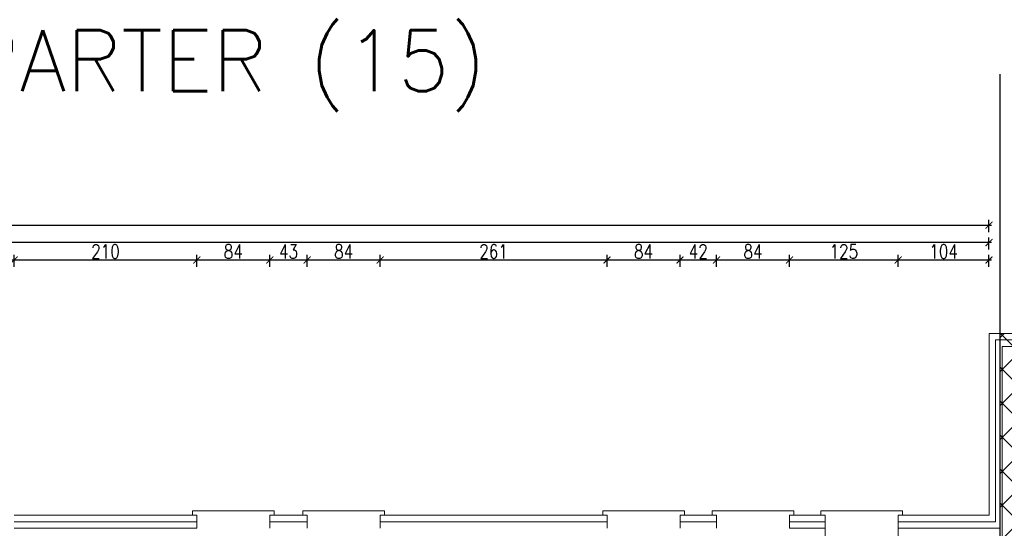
# Model space of a CAD drawing. Header units: millimetres. Extents: x 6354466 to 6508314, y -1889048 to -1342748.
# Tile 67 of 134: x 6402133 to 6413461, y -1748963 to -1743118. Entities that reach past the tile are written whole.
import ezdxf
from ezdxf.enums import TextEntityAlignment as Align

# ---------------------------------------------------------------- set-up
doc = ezdxf.new("R2010")
doc.units = ezdxf.units.MM
doc.header["$PDMODE"] = 3
doc.header["$PDSIZE"] = 10
for name, color, linetype, lineweight in [('L-1', 10, 'Continuous', 30), ('L-2', 167, 'Continuous', 13), ('L-3', 10, 'Continuous', 18), ('L-5', 152, 'Continuous', 9), ('L-DIM', 252, 'Continuous', 5), ('L-HATCH', 252, 'Continuous', 5), ('L-hatch ociepl', 252, 'Continuous', 5), ('L-ISTNIEJĄCE BUDYNKI', 167, 'Continuous', 5)]:
    doc.layers.add(name, color=color, linetype=linetype, lineweight=lineweight)
doc.layers.add('L-9', color=11, linetype='Continuous', plot=False)
doc.styles.add('160', font='simplex.shx', dxfattribs={"width": 0.8, "height": 160})
doc.styles.add('SIM-DIM', font='simplex.shx', dxfattribs={"width": 0.7, "bigfont": 'cdmbigpl.shx'})
doc.linetypes.add('BATTING', pattern='A,0.00254,-2.54,[134,ltypeshp.shx,S=2.54,R=0,X=-2.54,Y=0],-5.08,[134,ltypeshp.shx,S=2.54,R=180,X=2.54,Y=0],-2.54', length=10.16254)
doc.dimstyles.new('160', dxfattribs={"dimtxt": 160, "dimasz": 80, "dimexe": 60, "dimexo": 3, "dimgap": 18, "dimtad": 1, "dimdec": 0, "dimlfac": 0.1, "dimrnd": 1, "dimtxsty": '160', "dimblk": 'ARCHTICK', "dimcen": 2.5, "dimdle": 30, "dimadec": 0, "dimazin": 0, "dimtfac": 1, "dimtdec": 0, "dimtix": 1, "dimtmove": 2, "dimatfit": 0, "dimldrblk": 'NONE', "dimfxl": 0, "dimarcsym": 0})

# ---------------------------------------------------------------- blocks, each defined once
blk = doc.blocks.new('_ArchTick')
at = {"color": 0, "linetype": 'ByBlock', "const_width": 0.15}
blk.add_lwpolyline([(-0.5, -0.5), (0.5, 0.5)], dxfattribs=at)
blk = doc.blocks.new('*D158')
at = {"layer": 'Defpoints', "color": 0, "transparency": 16777216}
for p in [(6412240, -1745880), (6412240, -1748813), (6413285, -1748813)]:
    blk.add_point(p, dxfattribs=at)
at = {"layer": 'L-DIM', "color": 0, "lineweight": -2, "ltscale": 10, "transparency": 16777216}
for p, q in [((6413315, -1745880), (6412210, -1745880)), ((6412240, -1745960), (6412240, -1745820)), ((6413285, -1745960), (6413285, -1745820))]:
    blk.add_line(p, q, dxfattribs=at)
at = {"layer": 'L-DIM', "color": 0, "linetype": 'ByBlock', "lineweight": -2, "transparency": 16777216, "xscale": 80, "yscale": 80, "zscale": 80, "rotation": 180}
blk.add_blockref('_ArchTick', (6412240, -1745880), dxfattribs=at)
at = {"layer": 'L-DIM', "color": 0, "linetype": 'ByBlock', "lineweight": -2, "transparency": 16777216, "xscale": 80, "yscale": 80, "zscale": 80}
blk.add_blockref('_ArchTick', (6413285, -1745880), dxfattribs=at)
at = {"layer": 'L-DIM', "color": 0, "ltscale": 10, "transparency": 16777216, "insert": (6412763, -1745782), "char_height": 160, "attachment_point": 5, "style": '160'}
blk.add_mtext('104', dxfattribs=at)
blk = doc.blocks.new('_None')
blk = doc.blocks.new('*D159')
at = {"layer": 'Defpoints', "color": 0, "transparency": 16777216}
for p in [(6410990, -1745880), (6410990, -1748813), (6412240, -1748813)]:
    blk.add_point(p, dxfattribs=at)
at = {"layer": 'L-DIM', "color": 0, "lineweight": -2, "ltscale": 10, "transparency": 16777216}
for p, q in [((6412270, -1745880), (6410960, -1745880)), ((6410990, -1745960), (6410990, -1745820)), ((6412240, -1745960), (6412240, -1745820))]:
    blk.add_line(p, q, dxfattribs=at)
at = {"layer": 'L-DIM', "color": 0, "linetype": 'ByBlock', "lineweight": -2, "transparency": 16777216, "xscale": 80, "yscale": 80, "zscale": 80, "rotation": 180}
blk.add_blockref('_ArchTick', (6410990, -1745880), dxfattribs=at)
at = {"layer": 'L-DIM', "color": 0, "linetype": 'ByBlock', "lineweight": -2, "transparency": 16777216, "xscale": 80, "yscale": 80, "zscale": 80}
blk.add_blockref('_ArchTick', (6412240, -1745880), dxfattribs=at)
at = {"layer": 'L-DIM', "color": 0, "ltscale": 10, "transparency": 16777216, "insert": (6411615, -1745782), "char_height": 160, "attachment_point": 5, "style": '160'}
blk.add_mtext('125', dxfattribs=at)
blk = doc.blocks.new('*D160')
at = {"layer": 'Defpoints', "color": 0, "transparency": 16777216}
for p in [(6410150, -1745880), (6410150, -1748813), (6410990, -1748813)]:
    blk.add_point(p, dxfattribs=at)
at = {"layer": 'L-DIM', "color": 0, "lineweight": -2, "ltscale": 10, "transparency": 16777216}
for p, q in [((6411020, -1745880), (6410120, -1745880)), ((6410150, -1745960), (6410150, -1745820)), ((6410990, -1745960), (6410990, -1745820))]:
    blk.add_line(p, q, dxfattribs=at)
at = {"layer": 'L-DIM', "color": 0, "linetype": 'ByBlock', "lineweight": -2, "transparency": 16777216, "xscale": 80, "yscale": 80, "zscale": 80, "rotation": 180}
blk.add_blockref('_ArchTick', (6410150, -1745880), dxfattribs=at)
at = {"layer": 'L-DIM', "color": 0, "linetype": 'ByBlock', "lineweight": -2, "transparency": 16777216, "xscale": 80, "yscale": 80, "zscale": 80}
blk.add_blockref('_ArchTick', (6410990, -1745880), dxfattribs=at)
at = {"layer": 'L-DIM', "color": 0, "ltscale": 10, "transparency": 16777216, "insert": (6410570, -1745782), "char_height": 160, "attachment_point": 5, "style": '160'}
blk.add_mtext('84', dxfattribs=at)
blk = doc.blocks.new('*D161')
at = {"layer": 'Defpoints', "color": 0, "transparency": 16777216}
for p in [(6409730, -1745880), (6409730, -1748813), (6410150, -1748813)]:
    blk.add_point(p, dxfattribs=at)
at = {"layer": 'L-DIM', "color": 0, "lineweight": -2, "ltscale": 10, "transparency": 16777216}
for p, q in [((6410180, -1745880), (6409700, -1745880)), ((6409730, -1745960), (6409730, -1745820)), ((6410150, -1745960), (6410150, -1745820))]:
    blk.add_line(p, q, dxfattribs=at)
at = {"layer": 'L-DIM', "color": 0, "linetype": 'ByBlock', "lineweight": -2, "transparency": 16777216, "xscale": 80, "yscale": 80, "zscale": 80, "rotation": 180}
blk.add_blockref('_ArchTick', (6409730, -1745880), dxfattribs=at)
at = {"layer": 'L-DIM', "color": 0, "linetype": 'ByBlock', "lineweight": -2, "transparency": 16777216, "xscale": 80, "yscale": 80, "zscale": 80}
blk.add_blockref('_ArchTick', (6410150, -1745880), dxfattribs=at)
at = {"layer": 'L-DIM', "color": 0, "ltscale": 10, "transparency": 16777216, "insert": (6409940, -1745782), "char_height": 160, "attachment_point": 5, "style": '160'}
blk.add_mtext('42', dxfattribs=at)
blk = doc.blocks.new('*D162')
at = {"layer": 'Defpoints', "color": 0, "transparency": 16777216}
for p in [(6408890, -1745880), (6408890, -1748813), (6409730, -1748813)]:
    blk.add_point(p, dxfattribs=at)
at = {"layer": 'L-DIM', "color": 0, "lineweight": -2, "ltscale": 10, "transparency": 16777216}
for p, q in [((6409760, -1745880), (6408860, -1745880)), ((6408890, -1745960), (6408890, -1745820)), ((6409730, -1745960), (6409730, -1745820))]:
    blk.add_line(p, q, dxfattribs=at)
at = {"layer": 'L-DIM', "color": 0, "linetype": 'ByBlock', "lineweight": -2, "transparency": 16777216, "xscale": 80, "yscale": 80, "zscale": 80, "rotation": 180}
blk.add_blockref('_ArchTick', (6408890, -1745880), dxfattribs=at)
at = {"layer": 'L-DIM', "color": 0, "linetype": 'ByBlock', "lineweight": -2, "transparency": 16777216, "xscale": 80, "yscale": 80, "zscale": 80}
blk.add_blockref('_ArchTick', (6409730, -1745880), dxfattribs=at)
at = {"layer": 'L-DIM', "color": 0, "ltscale": 10, "transparency": 16777216, "insert": (6409310, -1745782), "char_height": 160, "attachment_point": 5, "style": '160'}
blk.add_mtext('84', dxfattribs=at)
blk = doc.blocks.new('*D163')
at = {"layer": 'Defpoints', "color": 0, "transparency": 16777216}
for p in [(6406280, -1745880), (6406280, -1748813), (6408890, -1748813)]:
    blk.add_point(p, dxfattribs=at)
at = {"layer": 'L-DIM', "color": 0, "lineweight": -2, "ltscale": 10, "transparency": 16777216}
for p, q in [((6408920, -1745880), (6406250, -1745880)), ((6406280, -1745960), (6406280, -1745820)), ((6408890, -1745960), (6408890, -1745820))]:
    blk.add_line(p, q, dxfattribs=at)
at = {"layer": 'L-DIM', "color": 0, "linetype": 'ByBlock', "lineweight": -2, "transparency": 16777216, "xscale": 80, "yscale": 80, "zscale": 80, "rotation": 180}
blk.add_blockref('_ArchTick', (6406280, -1745880), dxfattribs=at)
at = {"layer": 'L-DIM', "color": 0, "linetype": 'ByBlock', "lineweight": -2, "transparency": 16777216, "xscale": 80, "yscale": 80, "zscale": 80}
blk.add_blockref('_ArchTick', (6408890, -1745880), dxfattribs=at)
at = {"layer": 'L-DIM', "color": 0, "ltscale": 10, "transparency": 16777216, "insert": (6407585, -1745782), "char_height": 160, "attachment_point": 5, "style": '160'}
blk.add_mtext('261', dxfattribs=at)
blk = doc.blocks.new('*D164')
at = {"layer": 'Defpoints', "color": 0, "transparency": 16777216}
for p in [(6405440, -1745880), (6405440, -1748813), (6406280, -1748813)]:
    blk.add_point(p, dxfattribs=at)
at = {"layer": 'L-DIM', "color": 0, "lineweight": -2, "ltscale": 10, "transparency": 16777216}
for p, q in [((6406310, -1745880), (6405410, -1745880)), ((6405440, -1745960), (6405440, -1745820)), ((6406280, -1745960), (6406280, -1745820))]:
    blk.add_line(p, q, dxfattribs=at)
at = {"layer": 'L-DIM', "color": 0, "linetype": 'ByBlock', "lineweight": -2, "transparency": 16777216, "xscale": 80, "yscale": 80, "zscale": 80, "rotation": 180}
blk.add_blockref('_ArchTick', (6405440, -1745880), dxfattribs=at)
at = {"layer": 'L-DIM', "color": 0, "linetype": 'ByBlock', "lineweight": -2, "transparency": 16777216, "xscale": 80, "yscale": 80, "zscale": 80}
blk.add_blockref('_ArchTick', (6406280, -1745880), dxfattribs=at)
at = {"layer": 'L-DIM', "color": 0, "ltscale": 10, "transparency": 16777216, "insert": (6405860, -1745782), "char_height": 160, "attachment_point": 5, "style": '160'}
blk.add_mtext('84', dxfattribs=at)
blk = doc.blocks.new('*D165')
at = {"layer": 'Defpoints', "color": 0, "transparency": 16777216}
for p in [(6405010, -1745880), (6405010, -1748813), (6405440, -1748813)]:
    blk.add_point(p, dxfattribs=at)
at = {"layer": 'L-DIM', "color": 0, "lineweight": -2, "ltscale": 10, "transparency": 16777216}
for p, q in [((6405470, -1745880), (6404980, -1745880)), ((6405010, -1745960), (6405010, -1745820)), ((6405440, -1745960), (6405440, -1745820))]:
    blk.add_line(p, q, dxfattribs=at)
at = {"layer": 'L-DIM', "color": 0, "linetype": 'ByBlock', "lineweight": -2, "transparency": 16777216, "xscale": 80, "yscale": 80, "zscale": 80, "rotation": 180}
blk.add_blockref('_ArchTick', (6405010, -1745880), dxfattribs=at)
at = {"layer": 'L-DIM', "color": 0, "linetype": 'ByBlock', "lineweight": -2, "transparency": 16777216, "xscale": 80, "yscale": 80, "zscale": 80}
blk.add_blockref('_ArchTick', (6405440, -1745880), dxfattribs=at)
at = {"layer": 'L-DIM', "color": 0, "ltscale": 10, "transparency": 16777216, "insert": (6405225, -1745782), "char_height": 160, "attachment_point": 5, "style": '160'}
blk.add_mtext('43', dxfattribs=at)
blk = doc.blocks.new('*D166')
at = {"layer": 'Defpoints', "color": 0, "transparency": 16777216}
for p in [(6404170, -1745880), (6404170, -1748813), (6405010, -1748813)]:
    blk.add_point(p, dxfattribs=at)
at = {"layer": 'L-DIM', "color": 0, "lineweight": -2, "ltscale": 10, "transparency": 16777216}
for p, q in [((6405040, -1745880), (6404140, -1745880)), ((6404170, -1745960), (6404170, -1745820)), ((6405010, -1745960), (6405010, -1745820))]:
    blk.add_line(p, q, dxfattribs=at)
at = {"layer": 'L-DIM', "color": 0, "linetype": 'ByBlock', "lineweight": -2, "transparency": 16777216, "xscale": 80, "yscale": 80, "zscale": 80, "rotation": 180}
blk.add_blockref('_ArchTick', (6404170, -1745880), dxfattribs=at)
at = {"layer": 'L-DIM', "color": 0, "linetype": 'ByBlock', "lineweight": -2, "transparency": 16777216, "xscale": 80, "yscale": 80, "zscale": 80}
blk.add_blockref('_ArchTick', (6405010, -1745880), dxfattribs=at)
at = {"layer": 'L-DIM', "color": 0, "ltscale": 10, "transparency": 16777216, "insert": (6404590, -1745782), "char_height": 160, "attachment_point": 5, "style": '160'}
blk.add_mtext('84', dxfattribs=at)
blk = doc.blocks.new('*D167')
at = {"layer": 'Defpoints', "color": 0, "transparency": 16777216}
for p in [(6402070, -1745880), (6402070, -1748813), (6404170, -1748813)]:
    blk.add_point(p, dxfattribs=at)
at = {"layer": 'L-DIM', "color": 0, "lineweight": -2, "ltscale": 10, "transparency": 16777216}
for p, q in [((6404200, -1745880), (6402040, -1745880)), ((6402070, -1745960), (6402070, -1745820)), ((6404170, -1745960), (6404170, -1745820))]:
    blk.add_line(p, q, dxfattribs=at)
at = {"layer": 'L-DIM', "color": 0, "linetype": 'ByBlock', "lineweight": -2, "transparency": 16777216, "xscale": 80, "yscale": 80, "zscale": 80, "rotation": 180}
blk.add_blockref('_ArchTick', (6402070, -1745880), dxfattribs=at)
at = {"layer": 'L-DIM', "color": 0, "linetype": 'ByBlock', "lineweight": -2, "transparency": 16777216, "xscale": 80, "yscale": 80, "zscale": 80}
blk.add_blockref('_ArchTick', (6404170, -1745880), dxfattribs=at)
at = {"layer": 'L-DIM', "color": 0, "ltscale": 10, "transparency": 16777216, "insert": (6403120, -1745782), "char_height": 160, "attachment_point": 5, "style": '160'}
blk.add_mtext('210', dxfattribs=at)
blk = doc.blocks.new('*D188')
at = {"layer": 'Defpoints', "color": 0, "transparency": 16777216}
for p in [(6383200, -1745680), (6413285, -1746723), (6383200, -1748963)]:
    blk.add_point(p, dxfattribs=at)
at = {"layer": 'L-DIM', "color": 0, "lineweight": -2, "ltscale": 10, "transparency": 16777216}
for p, q in [((6413315, -1745680), (6383170, -1745680)), ((6383200, -1745760), (6383200, -1745620)), ((6413285, -1745760), (6413285, -1745620))]:
    blk.add_line(p, q, dxfattribs=at)
at = {"layer": 'L-DIM', "color": 0, "linetype": 'ByBlock', "lineweight": -2, "transparency": 16777216, "xscale": 80, "yscale": 80, "zscale": 80, "rotation": 180}
blk.add_blockref('_ArchTick', (6383200, -1745680), dxfattribs=at)
at = {"layer": 'L-DIM', "color": 0, "linetype": 'ByBlock', "lineweight": -2, "transparency": 16777216, "xscale": 80, "yscale": 80, "zscale": 80}
blk.add_blockref('_ArchTick', (6413285, -1745680), dxfattribs=at)
at = {"layer": 'L-DIM', "color": 0, "ltscale": 10, "transparency": 16777216, "insert": (6398243, -1745582), "char_height": 160, "attachment_point": 5, "style": '160'}
blk.add_mtext('3009', dxfattribs=at)
blk = doc.blocks.new('*D189')
at = {"layer": 'Defpoints', "color": 0, "transparency": 16777216}
for p in [(6413285, -1745479), (6413285, -1746723), (6383200, -1748963)]:
    blk.add_point(p, dxfattribs=at)
at = {"layer": 'L-DIM', "color": 0, "lineweight": -2, "ltscale": 10, "transparency": 16777216}
for p, q in [((6383170, -1745479), (6413315, -1745479)), ((6383200, -1745559), (6383200, -1745419)), ((6413285, -1745559), (6413285, -1745419))]:
    blk.add_line(p, q, dxfattribs=at)
at = {"layer": 'L-DIM', "color": 0, "linetype": 'ByBlock', "lineweight": -2, "transparency": 16777216, "xscale": 80, "yscale": 80, "zscale": 80, "rotation": 180}
blk.add_blockref('_ArchTick', (6383200, -1745479), dxfattribs=at)
at = {"layer": 'L-DIM', "color": 0, "linetype": 'ByBlock', "lineweight": -2, "transparency": 16777216, "xscale": 80, "yscale": 80, "zscale": 80}
blk.add_blockref('_ArchTick', (6413285, -1745479), dxfattribs=at)
at = {"layer": 'L-DIM', "color": 0, "ltscale": 10, "transparency": 16777216, "insert": (6398243, -1745381), "char_height": 160, "attachment_point": 5, "style": '160'}
blk.add_mtext('3009', dxfattribs=at)

msp = doc.modelspace()

# ---------------------------------------------------------------- hatches: boundary and pattern name
at = {"layer": 'L-HATCH', "ltscale": 10, "transparency": 33554687}
h = msp.add_hatch(dxfattribs=at)
h.set_pattern_fill('ANSI37', color=252, scale=87)
h.set_pattern_definition([(45, (-48741.55, 100010.94), (-195.320571, 195.320571), []), (135, (-48741.55, 100010.94), (-195.320571, -195.320571), [])])
h.paths.add_polyline_path([(6428505.3, -1746723.4), (6413415.3, -1746723.4), (6413415.3, -1760832.4), (6428505.3, -1760832.4)])

# ---------------------------------------------------------------- linework, layer by layer
at = {"layer": 'L-1', "ltscale": 10}
msp.add_line((6413415.3, -1766856.3), (6413415.3, -1743744.9), dxfattribs=at)
at = {"layer": 'L-2', "ltscale": 8}
msp.add_line((6413435.3, -1753963.4), (6413435.3, -1746873.4), dxfattribs=at)
at = {"layer": 'L-2', "lineweight": 13, "ltscale": 8}
msp.add_line((6414153.8, -1746873.4), (6413435.3, -1746873.4), dxfattribs=at)
at = {"layer": 'L-3', "ltscale": 10}
for p, q in [((6402070.3, -1748813.4), (6404170.3, -1748813.4)), ((6404170.3, -1748963.4), (6404170.3, -1748813.4)), ((6405010.3, -1748963.4), (6405010.3, -1748813.4)), ((6405010.3, -1748813.4), (6405440.3, -1748813.4)), ((6405440.3, -1748963.4), (6405440.3, -1748813.4)), ((6406280.3, -1748963.4), (6406280.3, -1748813.4)), ((6406280.3, -1748813.4), (6408890.3, -1748813.4)), ((6408890.3, -1748963.4), (6408890.3, -1748813.4)), ((6409730.3, -1748963.4), (6409730.3, -1748813.4)), ((6409730.3, -1748813.4), (6410150.3, -1748813.4)), ((6410150.3, -1748963.4), (6410150.3, -1748813.4)), ((6410990.3, -1748963.4), (6410990.3, -1748813.4)), ((6410990.3, -1748813.4), (6411400.3, -1748813.4)), ((6411400.3, -1748963.4), (6411400.3, -1748813.4)), ((6412240.3, -1748963.4), (6412240.3, -1748813.4)), ((6412240.3, -1748813.4), (6413285.3, -1748813.4)), ((6402070.3, -1748963.4), (6404170.3, -1748963.4)), ((6410990.3, -1748963.4), (6411400.3, -1748963.4)), ((6412240.3, -1748963.4), (6413415.3, -1748963.4))]:
    msp.add_line(p, q, dxfattribs=at)
at = {"layer": 'L-3', "linetype": 'BATTING', "ltscale": 7}
for p, q in [((6404170.3, -1748888.4), (6402070.3, -1748888.4)), ((6405440.3, -1748888.4), (6405010.3, -1748888.4)), ((6408890.3, -1748888.4), (6406280.3, -1748888.4)), ((6410150.3, -1748888.4), (6409730.3, -1748888.4)), ((6411400.3, -1748888.4), (6410990.3, -1748888.4)), ((6412240.3, -1748888.4), (6413360.3, -1748888.4))]:
    msp.add_line(p, q, dxfattribs=at)
at = {"layer": 'L-5', "ltscale": 5}
msp.add_line((6413285.3, -1748813.4), (6413285.3, -1746723.4), dxfattribs=at)
at = {"layer": 'L-5', "lineweight": 13, "ltscale": 5}
msp.add_line((6420741, -1746723.4), (6413285.3, -1746723.4), dxfattribs=at)
at = {"layer": 'L-5'}
for p, q in [((6404120.3, -1748813.4), (6404120.3, -1748763.4)), ((6404120.3, -1748763.4), (6405060.3, -1748763.4)), ((6405060.3, -1748763.4), (6405060.3, -1748813.4)), ((6405390.3, -1748813.4), (6405390.3, -1748763.4)), ((6405390.3, -1748763.4), (6406330.3, -1748763.4)), ((6406330.3, -1748763.4), (6406330.3, -1748813.4)), ((6408840.3, -1748813.4), (6408840.3, -1748763.4)), ((6408840.3, -1748763.4), (6409780.3, -1748763.4)), ((6409780.3, -1748763.4), (6409780.3, -1748813.4)), ((6410100.3, -1748813.4), (6410100.3, -1748763.4)), ((6410100.3, -1748763.4), (6411040.3, -1748763.4)), ((6411040.3, -1748763.4), (6411040.3, -1748813.4)), ((6411350.3, -1748813.4), (6411350.3, -1748763.4)), ((6411350.3, -1748763.4), (6412290.3, -1748763.4)), ((6412290.3, -1748763.4), (6412290.3, -1748813.4))]:
    msp.add_line(p, q, dxfattribs=at)
at = {"layer": 'L-hatch ociepl', "linetype": 'BATTING', "ltscale": 7}
msp.add_line((6413360.3, -1748888.4), (6413360.3, -1746798.4), dxfattribs=at)
at = {"layer": 'L-hatch ociepl', "linetype": 'BATTING', "lineweight": 13, "ltscale": 7}
msp.add_line((6414153.8, -1746798.4), (6413360.3, -1746798.4), dxfattribs=at)
at = {"layer": 'L-ISTNIEJĄCE BUDYNKI'}
for p, q in [((6411400.3, -1749373.4), (6411400.3, -1748963.4)), ((6412240.3, -1749373.4), (6412240.3, -1748963.4)), ((6413415.3, -1753963.4), (6413415.3, -1748963.4))]:
    msp.add_line(p, q, dxfattribs=at)

# ---------------------------------------------------------------- texts
at = {"layer": 'L-9', "style": 'SIM-DIM'}
msp.add_text('PARTER (15)', height=700, dxfattribs=at).set_placement((6404500.2, -1743640.3), align=Align.MIDDLE)

# ---------------------------------------------------------------- dimensions: what is measured, and where the dimension line sits
at = {"layer": 'L-DIM', "ltscale": 10}
for base, p1, p2, picture, middle in [((6413285.3487778, -1745478.9748515), (6383200.3487778, -1748963.3827957), (6413285.3487778, -1746723.3827957), '*D189', (6398242.8487778, -1745380.9748515)), ((6383200.3487778, -1745679.7712128), (6413285.3487778, -1746723.3827957), (6383200.3487778, -1748963.3827957), '*D188', (6398242.8487778, -1745581.7712128)), ((6402070.3, -1745880.4), (6404170.3, -1748813.4), (6402070.3, -1748813.4), '*D167', (6403120.3, -1745782.4)), ((6404170.3, -1745880.4), (6405010.3, -1748813.4), (6404170.3, -1748813.4), '*D166', (6404590.3, -1745782.4)), ((6405010.3, -1745880.4), (6405440.3, -1748813.4), (6405010.3, -1748813.4), '*D165', (6405225.3, -1745782.4)), ((6405440.3, -1745880.4), (6406280.3, -1748813.4), (6405440.3, -1748813.4), '*D164', (6405860.3, -1745782.4)), ((6406280.3, -1745880.4), (6408890.3, -1748813.4), (6406280.3, -1748813.4), '*D163', (6407585.3, -1745782.4)), ((6408890.3, -1745880.4), (6409730.3, -1748813.4), (6408890.3, -1748813.4), '*D162', (6409310.3, -1745782.4)), ((6409730.3, -1745880.4), (6410150.3, -1748813.4), (6409730.3, -1748813.4), '*D161', (6409940.3, -1745782.4)), ((6410150.3, -1745880.4), (6410990.3, -1748813.4), (6410150.3, -1748813.4), '*D160', (6410570.3, -1745782.4)), ((6410990.3, -1745880.4), (6412240.3, -1748813.4), (6410990.3, -1748813.4), '*D159', (6411615.3, -1745782.4)), ((6412240.3487778, -1745880.4091757), (6413285.3487778, -1748813.3827957), (6412240.3487778, -1748813.3827957), '*D158', (6412762.8487778, -1745782.4091757))]:
    dim = msp.add_linear_dim(base=base, p1=p1, p2=p2, dimstyle='160', override={"dimlfac": 0.1}, dxfattribs=at)
    dim.commit()
    dim.dimension.update_dxf_attribs({"geometry": picture, "text_midpoint": middle})

doc.saveas('drawing.dxf')
